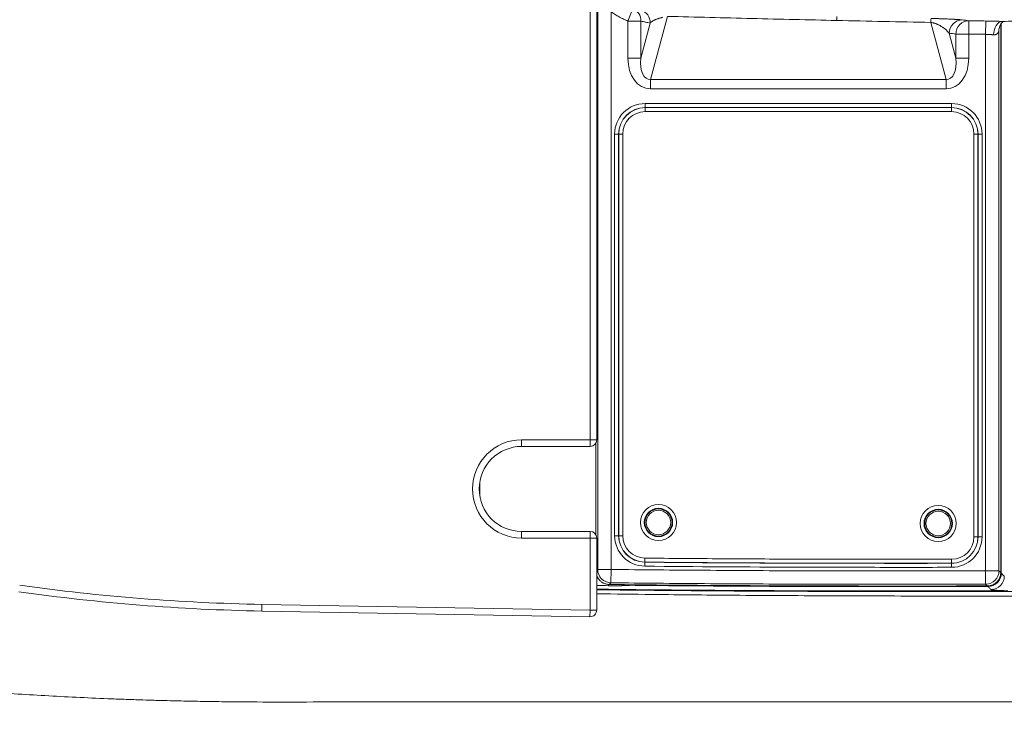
# Model space of a CAD drawing. Header units: millimetres. Extents: x -8 to 594, y 0 to 420.
# Tile 125 of 249: x 171 to 208, y 283 to 309. Entities that reach past the tile are written whole.
import ezdxf

# ---------------------------------------------------------------- set-up
doc = ezdxf.new("R2010")
doc.units = ezdxf.units.MM
doc.layers.add('1', color=7, linetype='Continuous', true_color=0xffffff)

msp = doc.modelspace()

# ---------------------------------------------------------------- linework, layer by layer
at = {"layer": '1', "color": 155, "linetype": 'Continuous', "lineweight": 13}
for p, q in [((192.058, 293.377), (192.058, 310.469)), ((192.343, 288.519), (192.343, 310.543)), ((193.477, 309.066), (193.664, 309.53)), ((192.843, 309.416), (192.843, 288.519)), ((194.956, 309.242), (194.323, 306.878)), ((193.477, 307.68), (193.477, 309.066)), ((193.477, 309.066), (193.96, 309.066)), ((193.96, 309.066), (193.96, 307.68)), ((193.96, 307.68), (194.312, 308.992)), ((205.397, 306.878), (204.824, 309.016)), ((206.252, 309.079), (206.243, 308.579)), ((206.877, 308.568), (206.886, 309.067)), ((207.464, 308.982), (207.464, 288.378)), ((205.511, 308.608), (205.76, 307.68)), ((206.243, 308.579), (205.76, 308.579)), ((205.76, 307.68), (205.76, 308.579)), ((206.243, 308.579), (206.243, 307.68)), ((206.877, 288.465), (206.877, 308.568)), ((207.377, 308.724), (207.377, 288.465)), ((193.96, 307.68), (193.477, 307.68)), ((206.243, 307.68), (205.76, 307.68)), ((194.323, 306.878), (194.323, 306.524)), ((194.323, 306.878), (205.397, 306.878)), ((205.397, 306.524), (205.397, 306.878)), ((205.397, 306.524), (194.323, 306.524)), ((194.12, 305.974), (194.12, 305.824)), ((194.12, 305.974), (205.6, 305.974)), ((194.12, 305.824), (194.12, 305.822)), ((205.6, 305.824), (194.12, 305.824)), ((194.12, 305.822), (194.12, 305.672)), ((194.12, 305.822), (205.6, 305.822)), ((205.6, 305.824), (205.6, 305.974)), ((205.6, 305.824), (205.6, 305.822)), ((205.6, 305.672), (205.6, 305.822)), ((205.6, 305.672), (194.12, 305.672)), ((193.128, 304.832), (192.978, 304.832)), ((192.978, 289.783), (192.978, 304.832)), ((193.128, 304.832), (193.13, 304.832)), ((193.128, 304.832), (193.128, 289.783)), ((193.28, 304.832), (193.13, 304.832)), ((193.13, 289.783), (193.13, 304.832)), ((193.28, 304.832), (193.28, 289.783)), ((206.44, 289.74), (206.44, 304.832)), ((206.59, 304.832), (206.44, 304.832)), ((206.59, 304.832), (206.59, 289.74)), ((206.592, 304.832), (206.59, 304.832)), ((206.592, 289.74), (206.592, 304.832)), ((206.742, 304.832), (206.592, 304.832)), ((206.742, 304.832), (206.742, 289.74)), ((189.494, 293.377), (192.058, 293.377)), ((189.494, 293.127), (189.494, 293.377)), ((192.058, 293.377), (192.058, 293.127)), ((192.058, 293.377), (192.308, 293.377)), ((187.922, 291.796), (187.922, 291.273)), ((189.494, 289.941), (189.494, 289.691)), ((192.058, 289.691), (189.494, 289.691)), ((192.058, 289.941), (192.058, 289.691)), ((192.308, 289.691), (192.058, 289.691)), ((192.058, 286.996), (192.058, 289.691)), ((192.978, 289.783), (193.128, 289.783)), ((193.128, 289.783), (193.13, 289.783)), ((193.28, 289.783), (193.13, 289.783)), ((206.59, 289.74), (206.44, 289.74)), ((206.592, 289.74), (206.59, 289.74)), ((206.742, 289.74), (206.592, 289.74)), ((194.112, 288.942), (194.11, 288.792)), ((205.6, 288.9), (205.601, 288.75)), ((192.843, 288.519), (192.343, 288.519)), ((192.837, 288.02), (192.843, 288.519)), ((194.109, 288.64), (194.11, 288.79)), ((194.11, 288.79), (194.11, 288.792)), ((205.601, 288.748), (205.601, 288.75)), ((205.601, 288.598), (205.601, 288.748)), ((207.377, 288.465), (206.877, 288.465)), ((206.878, 287.965), (206.877, 288.465)), ((207.445, 288.378), (207.464, 288.378)), ((192.752, 287.953), (192.752, 287.91)), ((206.965, 287.878), (206.965, 287.893)), ((179.76, 286.96), (179.764, 287.21)), ((179.764, 287.21), (192.058, 286.996)), ((192.054, 286.746), (192.058, 286.996)), ((192.308, 286.996), (192.058, 286.996))]:
    msp.add_line(p, q, dxfattribs=at)
at = {"layer": '1', "color": 155, "linetype": 'Continuous', "lineweight": 18}
for p, q in [((192.308, 310.469), (192.308, 293.377)), ((207.442, 288.4), (207.442, 308.947)), ((192.058, 293.127), (189.494, 293.127)), ((192.278, 293.259), (192.278, 289.81)), ((189.494, 289.941), (192.058, 289.941)), ((192.308, 289.691), (192.308, 286.996)), ((192.054, 286.746), (179.76, 286.96))]:
    msp.add_line(p, q, dxfattribs=at)
at = {"layer": '1', "color": 155, "linetype": 'Continuous', "lineweight": 13}
for centre, radius in [((194.62, 290.278), 0.679), ((194.62, 290.278), 0.531), ((194.62, 290.278), 0.507), ((194.62, 290.278), 0.458), ((205.1, 290.24), 0.679), ((205.1, 290.24), 0.531), ((205.1, 290.24), 0.507), ((205.1, 290.24), 0.458)]:
    msp.add_circle(centre, radius, dxfattribs=at)
for centre, radius, start, end in [((194.12, 304.832), 1.142, 90, 180), ((194.12, 304.832), 0.99, 90, 180), ((205.6, 304.832), 1.142, 0, 90), ((205.6, 304.832), 0.99, 0, 90), ((194.12, 304.832), 0.841, 90, 180), ((205.6, 304.832), 0.841, 0, 90), ((189.494, 291.534), 1.843, 90, 270), ((194.12, 289.783), 1.142, 180, 269.4254), ((194.12, 289.783), 0.993, 180, 269.4254), ((194.12, 289.783), 0.99, 180, 269.4254), ((194.12, 289.783), 0.841, 180, 269.4254), ((205.6, 289.74), 0.841, 270.058, 360), ((205.6, 289.74), 0.99, 270.058, 360), ((205.6, 289.74), 1.142, 270.058, 360), ((205.6, 289.74), 0.993, 270.058, 0), ((181.05, 360.882), 73.683, 261.91523, 269)]:
    msp.add_arc(centre, radius, start, end, dxfattribs=at)
at = {"layer": '1', "color": 155, "linetype": 'Continuous', "lineweight": 18}
for centre, radius, start, end in [((194.12, 304.832), 0.993, 90, 180), ((205.6, 304.832), 0.993, 0, 90), ((192.058, 293.377), 0.25, 270, 0), ((189.494, 291.534), 1.593, 90, 270), ((192.058, 289.691), 0.25, 0, 90), ((181.05, 360.882), 73.933, 261.91523, 269), ((192.058, 286.996), 0.25, 269, 0)]:
    msp.add_arc(centre, radius, start, end, dxfattribs=at)
at = {"layer": '1', "color": 155, "linetype": 'Continuous', "lineweight": 13}
for centre, major_axis, ratio, start_param, end_param in [((193.477, 309.066), (-0.127, -0.484), 0.963695, 1.81907, 3.011312), ((193.829, 308.992), (0.08, 0.494), 0.965077, 4.867591, 6.158793), ((204.824, 308.662), (-0.01, -0.5), 0.019068, 3.169317, 3.927173), ((205.994, 308.608), (-0.058, -0.497), 0.965478, 3.244036, 4.825537), ((206.243, 308.579), (-0.056, -0.497), 0.965508, 3.239645, 4.821701), ((207.477, 308.552), (0.018, 0.5), 0.599483, 0.032276, 1.592971), ((194.512, 307.939), (0.373, 1.39), 0.694747, 1.938896, 3.325643), ((194.512, 307.939), (0.283, 1.055), 0.457875, 1.938896, 3.325643), ((205.207, 307.939), (0.373, -1.39), 0.694747, 6.099135, 7.485882), ((205.207, 307.939), (0.283, -1.055), 0.457875, 6.099135, 7.485882), ((192.843, 288.519), (0.352, -0.355), 0.998792, 3.931337, 5.489029), ((206.877, 288.465), (0.354, 0.353), 0.99878, 3.930516, 5.498446), ((206.964, 288.378), (0.354, 0.353), 0.99878, 3.930534, 5.498433), ((207.077, 288.265), (0.354, 0.353), 0.99878, 3.930557, 5.498415)]:
    msp.add_ellipse(centre, major_axis=major_axis, ratio=ratio, start_param=start_param, end_param=end_param, dxfattribs=at)
at = {"layer": '1', "color": 155, "linetype": 'Continuous', "lineweight": 18}
msp.add_ellipse((207.876, 308.724), major_axis=(-0.497, 0.058), ratio=0.957719, start_param=0.006438, end_param=0.121602, dxfattribs=at)
at = {"layer": '1', "color": 155, "linetype": 'Continuous', "lineweight": 13}
for points, knots in [([(193.477, 309.066), (193.421, 309.089), (193.311, 309.137), (193.203, 309.192), (193.097, 309.251), (193.045, 309.281), (192.943, 309.346), (192.892, 309.38), (192.843, 309.416)], [0, 0, 0, 0, 0.25, 0.5, 0.5, 0.75, 0.75, 1, 1, 1, 1]), ([(194.783, 309.211), (194.767, 309.206), (194.752, 309.202), (194.722, 309.193), (194.707, 309.189), (194.679, 309.181), (194.666, 309.176), (194.639, 309.168), (194.626, 309.164), (194.607, 309.158), (194.601, 309.156), (194.592, 309.153), (194.589, 309.152), (194.583, 309.15), (194.568, 309.144), (194.554, 309.139), (194.532, 309.131), (194.521, 309.127), (194.501, 309.118), (194.491, 309.114), (194.472, 309.105), (194.463, 309.101), (194.449, 309.094), (194.445, 309.092), (194.436, 309.087), (194.432, 309.085), (194.412, 309.073), (194.396, 309.064), (194.368, 309.044), (194.356, 309.034), (194.332, 309.013), (194.321, 309.003), (194.312, 308.992)], [0, 0, 0, 0, 0.0625, 0.0625, 0.125, 0.125, 0.1875, 0.1875, 0.25, 0.25, 0.28125, 0.28125, 0.296875, 0.296875, 0.3125, 0.375, 0.375, 0.4375, 0.4375, 0.5, 0.5, 0.5625, 0.5625, 0.59375, 0.59375, 0.625, 0.625, 0.75, 0.75, 0.875, 0.875, 1, 1, 1, 1]), ([(201.294, 309.088), (200.237, 309.111), (199.181, 309.136), (197.069, 309.187), (196.013, 309.214), (194.956, 309.242)], [0, 0, 0, 0, 0.5, 0.5, 1, 1, 1, 1]), ([(194.312, 308.992), (194.253, 309.001), (194.194, 309.012), (194.077, 309.037), (194.019, 309.051), (193.96, 309.066)], [0, 0, 0, 0, 0.5, 0.5, 1, 1, 1, 1]), ([(205.511, 308.608), (205.504, 308.617), (205.49, 308.636), (205.467, 308.663), (205.45, 308.681), (205.432, 308.7), (205.423, 308.709), (205.403, 308.727), (205.393, 308.736), (205.373, 308.755), (205.362, 308.764), (205.339, 308.782), (205.327, 308.791), (205.312, 308.802), (205.309, 308.805), (205.303, 308.809), (205.293, 308.816), (205.284, 308.823), (205.264, 308.836), (205.25, 308.845), (205.222, 308.863), (205.207, 308.872), (205.177, 308.889), (205.161, 308.898), (205.14, 308.909), (205.136, 308.911), (205.127, 308.915), (205.123, 308.917), (205.11, 308.924), (205.101, 308.928), (205.083, 308.936), (205.073, 308.94), (205.054, 308.948), (205.045, 308.952), (205.025, 308.96), (205.015, 308.964), (204.994, 308.972), (204.983, 308.976), (204.969, 308.98), (204.966, 308.981), (204.961, 308.983), (204.958, 308.984), (204.949, 308.986), (204.943, 308.988), (204.926, 308.993), (204.914, 308.997), (204.889, 309.003), (204.877, 309.006), (204.861, 309.009), (204.857, 309.01), (204.851, 309.011), (204.848, 309.012), (204.838, 309.014), (204.831, 309.015), (204.824, 309.016)], [0, 0, 0, 0, 0.0625, 0.125, 0.1875, 0.1875, 0.25, 0.25, 0.3125, 0.3125, 0.375, 0.375, 0.4375, 0.4375, 0.453125, 0.453125, 0.46875, 0.5, 0.5, 0.5625, 0.5625, 0.625, 0.625, 0.6875, 0.6875, 0.703125, 0.703125, 0.71875, 0.71875, 0.75, 0.75, 0.78125, 0.78125, 0.8125, 0.8125, 0.84375, 0.84375, 0.875, 0.875, 0.882813, 0.882813, 0.890625, 0.890625, 0.90625, 0.90625, 0.9375, 0.9375, 0.96875, 0.96875, 0.976563, 0.976563, 0.984375, 0.984375, 1, 1, 1, 1]), ([(206.886, 309.067), (206.913, 309.067), (206.94, 309.066), (206.993, 309.065), (207.046, 309.064), (207.099, 309.063), (207.138, 309.062), (207.151, 309.062), (207.17, 309.061), (207.177, 309.061), (207.186, 309.061), (207.19, 309.061), (207.196, 309.061), (207.225, 309.06), (207.253, 309.059), (207.302, 309.058), (207.35, 309.056), (207.397, 309.055), (207.442, 309.053), (207.464, 309.052), (207.486, 309.051)], [0, 0, 0, 0, 0.125, 0.125, 0.25, 0.375, 0.375, 0.4375, 0.4375, 0.46875, 0.46875, 0.484375, 0.484375, 0.5, 0.625, 0.625, 0.75, 0.875, 0.875, 1, 1, 1, 1]), ([(207.177, 308.552), (207.166, 308.553), (207.155, 308.553), (207.132, 308.555), (207.109, 308.556), (207.085, 308.558), (207.061, 308.559), (207.048, 308.56), (207.032, 308.561), (207.029, 308.561), (207.022, 308.561), (207.013, 308.562), (207.003, 308.562), (206.984, 308.563), (206.957, 308.564), (206.931, 308.566), (206.904, 308.567), (206.891, 308.567), (206.877, 308.568)], [0, 0, 0, 0, 0.125, 0.125, 0.25, 0.375, 0.375, 0.5, 0.5, 0.53125, 0.53125, 0.5625, 0.625, 0.625, 0.75, 0.875, 0.875, 1, 1, 1, 1]), ([(207.377, 308.724), (207.376, 308.714), (207.375, 308.703), (207.37, 308.682), (207.367, 308.672), (207.36, 308.657), (207.358, 308.651), (207.353, 308.641), (207.35, 308.637), (207.346, 308.629), (207.344, 308.627), (207.341, 308.622), (207.339, 308.62), (207.334, 308.613), (207.33, 308.609), (207.322, 308.6), (207.317, 308.596), (207.308, 308.588), (207.303, 308.584), (207.296, 308.579), (207.293, 308.577), (207.288, 308.574), (207.285, 308.573), (207.276, 308.568), (207.27, 308.565), (207.261, 308.562), (207.258, 308.561), (207.253, 308.559), (207.251, 308.559), (207.248, 308.558), (207.239, 308.556), (207.23, 308.554), (207.209, 308.551), (207.193, 308.551), (207.177, 308.552)], [0, 0, 0, 0, 0.125, 0.125, 0.25, 0.25, 0.3125, 0.3125, 0.375, 0.375, 0.40625, 0.40625, 0.4375, 0.4375, 0.5, 0.5, 0.5625, 0.5625, 0.625, 0.625, 0.65625, 0.65625, 0.6875, 0.6875, 0.75, 0.75, 0.78125, 0.78125, 0.796875, 0.796875, 0.8125, 0.875, 0.875, 1, 1, 1, 1]), ([(194.112, 288.942), (195.069, 288.932), (196.027, 288.925), (197.941, 288.913), (198.899, 288.908), (201.771, 288.899), (203.686, 288.898), (205.6, 288.9)], [0, 0, 0, 0, 0.25, 0.25, 0.5, 0.5, 1, 1, 1, 1]), ([(192.843, 288.519), (193.428, 288.513), (194.012, 288.506), (195.182, 288.495), (195.767, 288.491), (197.521, 288.478), (198.69, 288.472), (200.445, 288.466), (201.029, 288.465), (202.199, 288.463), (202.784, 288.463), (204.538, 288.462), (205.708, 288.463), (206.877, 288.465)], [0, 0, 0, 0, 0.125, 0.125, 0.25, 0.25, 0.5, 0.5, 0.625, 0.625, 0.75, 0.75, 1, 1, 1, 1]), ([(205.601, 288.598), (204.643, 288.597), (203.685, 288.597), (201.77, 288.598), (200.812, 288.6), (197.939, 288.61), (196.024, 288.621), (194.109, 288.64)], [0, 0, 0, 0, 0.25, 0.25, 0.5, 0.5, 1, 1, 1, 1]), ([(205.601, 288.75), (203.686, 288.748), (201.77, 288.749), (198.898, 288.758), (197.94, 288.763), (196.025, 288.775), (195.068, 288.783), (194.11, 288.792)], [0, 0, 0, 0, 0.5, 0.5, 0.75, 0.75, 1, 1, 1, 1]), ([(194.11, 288.79), (196.025, 288.771), (197.94, 288.759), (200.813, 288.75), (201.77, 288.748), (203.686, 288.747), (204.643, 288.747), (205.601, 288.748)], [0, 0, 0, 0, 0.5, 0.5, 0.75, 0.75, 1, 1, 1, 1]), ([(207.377, 288.465), (207.395, 288.447), (207.412, 288.429), (207.434, 288.407), (207.438, 288.404), (207.442, 288.4)], [0, 0, 0, 0, 0.821932, 0.821932, 1, 1, 1, 1]), ([(207.464, 288.378), (207.465, 288.377), (207.466, 288.376), (207.503, 288.338), (207.54, 288.301), (207.577, 288.265)], [0, 0, 0, 0, 0.023723, 0.023723, 1, 1, 1, 1]), ([(192.307, 287.78), (192.696, 287.775), (193.085, 287.77), (193.869, 287.761), (194.265, 287.757), (195.055, 287.75), (195.451, 287.746), (196.637, 287.737), (197.428, 287.732), (199.009, 287.723), (199.8, 287.72), (200.986, 287.717), (201.382, 287.716), (202.173, 287.715), (202.568, 287.714), (203.754, 287.714), (204.545, 287.714), (205.732, 287.715), (206.127, 287.715), (206.918, 287.716), (207.313, 287.717), (207.709, 287.718)], [0, 0, 0, 0, 0.07575, 0.07575, 0.152771, 0.152771, 0.229792, 0.229792, 0.383833, 0.383833, 0.537875, 0.537875, 0.614896, 0.614896, 0.691917, 0.691917, 0.845958, 0.845958, 0.922979, 0.922979, 1, 1, 1, 1]), ([(208.056, 287.697), (207.749, 287.696), (207.441, 287.696), (206.827, 287.695), (206.519, 287.694), (205.598, 287.693), (204.983, 287.693), (203.754, 287.692), (203.14, 287.693), (201.91, 287.694), (201.296, 287.695), (200.067, 287.698), (199.452, 287.7), (198.224, 287.706), (197.609, 287.709), (196.38, 287.717), (195.766, 287.722), (194.537, 287.733), (193.922, 287.739), (192.974, 287.75), (192.641, 287.754), (192.307, 287.759)], [0, 0, 0, 0, 0.058527, 0.058527, 0.117055, 0.117055, 0.23411, 0.23411, 0.351165, 0.351165, 0.46822, 0.46822, 0.585274, 0.585274, 0.702329, 0.702329, 0.819384, 0.819384, 0.936439, 0.936439, 1, 1, 1, 1]), ([(193.538, 287.924), (193.537, 287.924), (193.536, 287.924), (193.534, 287.923), (193.532, 287.923), (193.528, 287.923), (193.525, 287.922), (193.516, 287.921), (193.509, 287.921), (193.492, 287.919), (193.483, 287.919), (193.464, 287.917), (193.453, 287.917), (193.438, 287.916), (193.435, 287.916), (193.43, 287.916), (193.429, 287.916), (193.426, 287.916), (193.418, 287.915), (193.41, 287.915), (193.389, 287.914), (193.361, 287.913), (193.33, 287.912), (193.297, 287.912), (193.28, 287.911), (193.26, 287.911), (193.258, 287.911), (193.253, 287.911), (193.251, 287.911), (193.244, 287.911), (193.23, 287.91), (193.216, 287.91), (193.188, 287.91), (193.149, 287.909), (193.108, 287.909), (193.066, 287.909), (193.045, 287.909), (193.02, 287.909), (193.017, 287.909), (193.012, 287.909), (193.004, 287.909), (192.984, 287.909), (192.968, 287.909), (192.934, 287.909), (192.89, 287.909), (192.844, 287.909), (192.798, 287.91), (192.775, 287.91), (192.752, 287.91)], [0, 0, 0, 0, 0.015625, 0.015625, 0.03125, 0.03125, 0.0625, 0.0625, 0.125, 0.125, 0.1875, 0.1875, 0.25, 0.25, 0.265625, 0.265625, 0.273437, 0.273437, 0.28125, 0.3125, 0.3125, 0.375, 0.4375, 0.4375, 0.5, 0.5, 0.507812, 0.507812, 0.515625, 0.515625, 0.53125, 0.5625, 0.5625, 0.625, 0.6875, 0.6875, 0.75, 0.75, 0.757812, 0.757812, 0.765625, 0.78125, 0.8125, 0.8125, 0.875, 0.9375, 0.9375, 1, 1, 1, 1]), ([(206.878, 287.965), (205.708, 287.963), (204.538, 287.962), (202.783, 287.963), (202.197, 287.963), (201.027, 287.965), (200.442, 287.967), (198.687, 287.972), (197.517, 287.978), (195.762, 287.991), (195.177, 287.996), (194.007, 288.007), (193.422, 288.013), (192.837, 288.02)], [0, 0, 0, 0, 0.25, 0.25, 0.375, 0.375, 0.5, 0.5, 0.75, 0.75, 0.875, 0.875, 1, 1, 1, 1]), ([(193.409, 287.947), (193.413, 287.946), (193.417, 287.945), (193.427, 287.942), (193.433, 287.94), (193.447, 287.937), (193.453, 287.935), (193.466, 287.932), (193.473, 287.931), (193.486, 287.929), (193.499, 287.927), (193.512, 287.926), (193.522, 287.925), (193.527, 287.925), (193.533, 287.924), (193.535, 287.924), (193.537, 287.924), (193.537, 287.924), (193.538, 287.924), (193.538, 287.924)], [0, 0, 0, 0, 0.085958, 0.085958, 0.238298, 0.238298, 0.390639, 0.390639, 0.542979, 0.542979, 0.695319, 0.84766, 0.84766, 0.92383, 0.961915, 0.980957, 0.990479, 0.990479, 1, 1, 1, 1]), ([(193.538, 287.924), (193.538, 287.924), (193.538, 287.924), (193.538, 287.924), (193.537, 287.924), (193.536, 287.924), (193.534, 287.925), (193.532, 287.925), (193.529, 287.926), (193.526, 287.927), (193.522, 287.929), (193.519, 287.93), (193.514, 287.932), (193.511, 287.934), (193.507, 287.936), (193.505, 287.938), (193.504, 287.939), (193.5, 287.942), (193.498, 287.943), (193.495, 287.946), (193.495, 287.946), (193.495, 287.946)], [0, 0, 0, 0, 0.010399, 0.010399, 0.020798, 0.041596, 0.083191, 0.166382, 0.166382, 0.332765, 0.332765, 0.499147, 0.499147, 0.66553, 0.748721, 0.748721, 0.831912, 0.831912, 0.998295, 0.998295, 1, 1, 1, 1]), ([(206.965, 287.878), (205.846, 287.876), (204.727, 287.875), (203.049, 287.875), (202.489, 287.875), (201.371, 287.877), (200.811, 287.878), (199.133, 287.883), (198.014, 287.888), (196.335, 287.899), (195.776, 287.903), (194.657, 287.913), (194.098, 287.918), (193.538, 287.924)], [0, 0, 0, 0, 0.25, 0.25, 0.375, 0.375, 0.5, 0.5, 0.75, 0.75, 0.875, 0.875, 1, 1, 1, 1]), ([(207.078, 287.765), (207.066, 287.777), (207.054, 287.788), (207.017, 287.826), (206.991, 287.852), (206.965, 287.878)], [0, 0, 0, 0, 0.310199, 0.310199, 1, 1, 1, 1]), ([(207.709, 287.718), (207.685, 287.718), (207.638, 287.72), (207.594, 287.721), (207.566, 287.722), (207.561, 287.723), (207.55, 287.723), (207.535, 287.724), (207.519, 287.724), (207.489, 287.726), (207.449, 287.727), (207.395, 287.73), (207.344, 287.733), (207.297, 287.736), (207.255, 287.739), (207.229, 287.741), (207.214, 287.742), (207.211, 287.742), (207.205, 287.743), (207.196, 287.744), (207.188, 287.745), (207.172, 287.746), (207.153, 287.748), (207.128, 287.752), (207.109, 287.755), (207.093, 287.758), (207.083, 287.762), (207.079, 287.764), (207.078, 287.765)], [0, 0, 0, 0, 0.0625, 0.125, 0.125, 0.140625, 0.140625, 0.15625, 0.1875, 0.1875, 0.25, 0.3125, 0.375, 0.4375, 0.5, 0.5625, 0.5625, 0.578125, 0.578125, 0.59375, 0.625, 0.625, 0.6875, 0.75, 0.8125, 0.875, 0.9375, 1, 1, 1, 1])]:
    msp.add_open_spline(points, degree=3, knots=knots, dxfattribs=at)
for points in [[(201.304, 309.234), (201.302, 309.231), (201.298, 309.178), (201.294, 309.088)], [(204.824, 309.016), (203.647, 309.038), (202.47, 309.062), (201.294, 309.088)], [(206.003, 309.108), (206.086, 309.098), (206.169, 309.088), (206.252, 309.079)], [(206.252, 309.079), (206.463, 309.075), (206.675, 309.071), (206.886, 309.067)], [(205.76, 308.579), (205.677, 308.589), (205.594, 308.598), (205.511, 308.608)], [(206.877, 308.568), (206.666, 308.571), (206.454, 308.575), (206.243, 308.579)], [(192.308, 288.485), (192.32, 288.496), (192.331, 288.508), (192.343, 288.519)], [(192.752, 287.91), (192.604, 287.912), (192.456, 287.914), (192.308, 287.916)], [(192.837, 288.02), (192.815, 287.998), (192.793, 287.977), (192.772, 287.955)], [(206.943, 287.9), (206.921, 287.922), (206.9, 287.944), (206.878, 287.965)]]:
    msp.add_open_spline(points, degree=3, dxfattribs=at)
at = {"layer": '1', "color": 155, "linetype": 'Continuous', "lineweight": 18}
for points, degree, knots in [([(204.833, 309.162), (204.852, 309.162), (204.871, 309.161), (204.908, 309.161), (204.927, 309.16), (204.964, 309.159), (204.982, 309.159), (205.018, 309.158), (205.036, 309.157), (205.063, 309.157), (205.072, 309.156), (205.085, 309.156), (205.09, 309.156), (205.099, 309.156), (205.103, 309.156), (205.125, 309.155), (205.142, 309.154), (205.176, 309.153), (205.193, 309.153), (205.226, 309.152), (205.243, 309.151), (205.291, 309.15), (205.322, 309.148), (205.36, 309.147), (205.367, 309.147), (205.379, 309.146), (205.382, 309.146), (205.39, 309.146), (205.408, 309.145), (205.426, 309.144), (205.469, 309.142), (205.496, 309.141), (205.548, 309.139), (205.573, 309.138), (205.622, 309.135), (205.645, 309.134), (205.679, 309.132), (205.69, 309.132), (205.706, 309.131), (205.711, 309.13), (205.722, 309.13), (205.727, 309.129), (205.753, 309.128), (205.772, 309.127), (205.809, 309.124), (205.827, 309.123), (205.861, 309.121), (205.877, 309.119), (205.907, 309.117), (205.935, 309.115), (205.96, 309.112), (205.974, 309.111), (205.977, 309.111), (205.982, 309.11), (205.991, 309.109), (205.998, 309.108), (206.003, 309.108)], 3, [0, 0, 0, 0, 0.03125, 0.03125, 0.0625, 0.0625, 0.09375, 0.09375, 0.125, 0.125, 0.140625, 0.140625, 0.148438, 0.148438, 0.15625, 0.15625, 0.1875, 0.1875, 0.21875, 0.21875, 0.25, 0.25, 0.3125, 0.3125, 0.328125, 0.328125, 0.335938, 0.335938, 0.34375, 0.375, 0.375, 0.4375, 0.4375, 0.5, 0.5, 0.5625, 0.5625, 0.59375, 0.59375, 0.609375, 0.609375, 0.625, 0.625, 0.6875, 0.6875, 0.75, 0.75, 0.8125, 0.8125, 0.875, 0.9375, 0.9375, 0.953125, 0.953125, 0.96875, 1, 1, 1, 1]), ([(207.486, 309.051), (207.805, 309.059), (208.125, 309.067), (208.763, 309.084), (209.083, 309.094), (209.722, 309.115), (210.041, 309.126), (210.585, 309.147), (210.809, 309.156), (211.034, 309.165)], 3, [0, 0, 0, 0, 0.270092, 0.270092, 0.540185, 0.540185, 0.810277, 0.810277, 1, 1, 1, 1]), ([(207.382, 308.779), (207.386, 308.819), (207.403, 308.895), (207.46, 308.984), (207.524, 309.04), (207.556, 309.054), (207.56, 309.055), (207.56, 309.055)], 3, [0, 0, 0, 0, 0.217171, 0.452376, 0.688093, 0.929562, 1, 1, 1, 1]), ([(136.01, 290.051), (136.59, 289.877), (137.199, 289.698), (137.994, 289.47), (138.155, 289.424), (138.479, 289.332), (138.644, 289.285), (139.137, 289.147), (139.464, 289.057), (140.114, 288.88), (140.438, 288.792), (141.083, 288.621), (141.404, 288.537), (142.358, 288.29), (142.981, 288.133), (143.897, 287.908), (144.199, 287.835), (144.805, 287.69), (145.107, 287.619), (145.711, 287.478), (146.013, 287.409), (146.466, 287.306), (146.616, 287.272), (146.919, 287.205), (147.072, 287.171), (147.845, 287.001), (148.488, 286.863), (149.322, 286.691), (149.49, 286.657), (149.828, 286.588), (149.998, 286.554), (150.509, 286.452), (150.852, 286.384), (151.372, 286.284), (151.547, 286.251), (151.896, 286.185), (152.071, 286.152), (152.603, 286.054), (152.968, 285.987), (154.094, 285.787), (154.886, 285.652), (156.137, 285.45), (156.565, 285.382), (157.223, 285.282), (157.445, 285.248), (157.894, 285.181), (158.124, 285.148), (158.83, 285.046), (159.323, 284.977), (159.966, 284.891), (160.096, 284.874), (160.294, 284.848), (160.36, 284.839), (160.459, 284.826), (160.492, 284.822), (160.564, 284.813), (160.602, 284.808), (160.965, 284.761), (161.426, 284.703), (162.329, 284.595), (162.665, 284.556), (163.083, 284.509), (163.13, 284.504), (163.225, 284.493), (163.273, 284.488), (163.417, 284.472), (163.511, 284.461), (163.787, 284.431), (163.965, 284.412), (164.817, 284.322), (165.387, 284.267), (165.898, 284.219), (165.953, 284.214), (166.06, 284.204), (166.111, 284.199), (166.266, 284.185), (166.368, 284.176), (166.674, 284.148), (166.876, 284.13), (167.474, 284.079), (167.863, 284.047), (168.433, 284.003), (168.62, 283.988), (168.898, 283.968), (168.99, 283.961), (169.175, 283.947), (169.268, 283.941), (169.732, 283.908), (170.107, 283.883), (171.243, 283.811), (172.015, 283.767), (173.195, 283.71), (173.593, 283.692), (174.095, 283.672), (174.196, 283.668), (174.347, 283.662), (174.397, 283.661), (174.499, 283.657), (174.55, 283.655), (174.801, 283.646), (174.991, 283.639), (175.348, 283.627), (175.516, 283.622), (175.75, 283.615), (175.826, 283.613), (175.971, 283.609), (176.041, 283.607), (176.393, 283.598), (176.671, 283.591), (177.215, 283.58), (177.481, 283.575), (178.018, 283.566), (178.289, 283.563), (179.105, 283.554), (179.656, 283.551), (180.213, 283.551)], 3, [0, 0, 0, 0, 0.0625, 0.0625, 0.078125, 0.078125, 0.09375, 0.09375, 0.125, 0.125, 0.15625, 0.15625, 0.1875, 0.1875, 0.25, 0.25, 0.28125, 0.28125, 0.3125, 0.3125, 0.34375, 0.34375, 0.359375, 0.359375, 0.375, 0.375, 0.4375, 0.4375, 0.453125, 0.453125, 0.46875, 0.46875, 0.5, 0.5, 0.515625, 0.515625, 0.53125, 0.53125, 0.5625, 0.5625, 0.625, 0.625, 0.65625, 0.65625, 0.671875, 0.671875, 0.6875, 0.6875, 0.71875, 0.71875, 0.726562, 0.726562, 0.730469, 0.730469, 0.732422, 0.732422, 0.734375, 0.734375, 0.75, 0.75, 0.757812, 0.757812, 0.758789, 0.758789, 0.759766, 0.759766, 0.761719, 0.761719, 0.765625, 0.765625, 0.78125, 0.78125, 0.783203, 0.783203, 0.785156, 0.785156, 0.789062, 0.789062, 0.796875, 0.796875, 0.8125, 0.8125, 0.820312, 0.820312, 0.824219, 0.824219, 0.828125, 0.828125, 0.84375, 0.84375, 0.875, 0.875, 0.890625, 0.890625, 0.894531, 0.894531, 0.896484, 0.896484, 0.898438, 0.898438, 0.90625, 0.90625, 0.914062, 0.914062, 0.917969, 0.917969, 0.921875, 0.921875, 0.9375, 0.9375, 0.953125, 0.953125, 0.96875, 0.96875, 1, 1, 1, 1]), ([(192.306, 288.291), (192.31, 288.278), (192.315, 288.265), (192.327, 288.238), (192.334, 288.224), (192.349, 288.197), (192.358, 288.184), (192.375, 288.159), (192.384, 288.147), (192.398, 288.13), (192.405, 288.122), (192.414, 288.112), (192.418, 288.108), (192.42, 288.106), (192.421, 288.105), (192.422, 288.104), (192.422, 288.104), (192.422, 288.104), (192.422, 288.103), (192.422, 288.103), (192.433, 288.093), (192.444, 288.083), (192.467, 288.063), (192.479, 288.054), (192.504, 288.036), (192.518, 288.028), (192.545, 288.012), (192.56, 288.005), (192.589, 287.992), (192.604, 287.986), (192.636, 287.975), (192.652, 287.971), (192.685, 287.963), (192.702, 287.961), (192.736, 287.956), (192.754, 287.955), (192.772, 287.955)], 3, [0, 0, 0, 0, 0.063506, 0.063506, 0.141547, 0.141547, 0.219588, 0.219588, 0.297629, 0.297629, 0.33665, 0.35616, 0.365916, 0.370793, 0.373232, 0.374451, 0.375061, 0.375366, 0.375366, 0.375671, 0.375671, 0.453712, 0.453712, 0.531753, 0.531753, 0.609794, 0.609794, 0.687835, 0.687835, 0.765876, 0.765876, 0.843918, 0.843918, 0.921959, 0.921959, 1, 1, 1, 1]), ([(206.943, 287.9), (206.962, 287.9), (206.98, 287.901), (207.015, 287.905), (207.033, 287.908), (207.067, 287.915), (207.083, 287.92), (207.115, 287.931), (207.131, 287.937), (207.161, 287.95), (207.175, 287.957), (207.203, 287.973), (207.216, 287.981), (207.241, 287.999), (207.253, 288.008), (207.27, 288.022), (207.275, 288.027), (207.283, 288.034), (207.287, 288.038), (207.292, 288.042), (207.294, 288.044), (207.295, 288.046), (207.296, 288.046), (207.296, 288.046), (207.296, 288.047), (207.296, 288.047), (207.296, 288.047), (207.307, 288.057), (207.317, 288.068), (207.336, 288.092), (207.345, 288.104), (207.363, 288.13), (207.371, 288.143), (207.387, 288.171), (207.394, 288.186), (207.407, 288.215), (207.413, 288.231), (207.423, 288.263), (207.428, 288.279), (207.435, 288.312), (207.437, 288.33), (207.441, 288.364), (207.442, 288.382), (207.442, 288.4)], 3, [0, 0, 0, 0, 0.0625, 0.0625, 0.125, 0.125, 0.1875, 0.1875, 0.25, 0.25, 0.3125, 0.3125, 0.375, 0.375, 0.4375, 0.4375, 0.46875, 0.46875, 0.484375, 0.492187, 0.496094, 0.498047, 0.499023, 0.499512, 0.499756, 0.499756, 0.5, 0.5, 0.5625, 0.5625, 0.625, 0.625, 0.6875, 0.6875, 0.75, 0.75, 0.8125, 0.8125, 0.875, 0.875, 0.9375, 0.9375, 1, 1, 1, 1]), ([(252.916, 267.123), (252.41, 267.128), (251.799, 267.134), (251.137, 267.142), (250.447, 267.152), (249.737, 267.171), (249.505, 267.174), (249.353, 267.168), (249.114, 267.169), (248.562, 267.194), (247.389, 267.199), (244.546, 267.222), (238.642, 267.241), (231.15, 267.254), (223.349, 267.27), (215.295, 267.292), (208.112, 267.326), (203.245, 267.355), (199.933, 267.378), (196.924, 267.414), (194.553, 267.449), (192.492, 267.49), (190.432, 267.535), (188.05, 267.592), (185.631, 267.659), (183.084, 267.743), (180.669, 267.835), (178.64, 267.92), (176.723, 268.011), (174.808, 268.114), (173.106, 268.217), (171.577, 268.319), (170.269, 268.412), (169.124, 268.502), (168.208, 268.579), (167.236, 268.664), (166.094, 268.768), (164.735, 268.9), (163.215, 269.059), (161.472, 269.254), (159.578, 269.484), (157.687, 269.733), (155.801, 270.003), (153.92, 270.295), (152.076, 270.605), (150.427, 270.903), (148.972, 271.183), (147.707, 271.441), (146.632, 271.67), (145.718, 271.871), (144.806, 272.08), (143.898, 272.295), (142.994, 272.518), (142.092, 272.747), (141.195, 272.983), (140.301, 273.227), (139.41, 273.478), (138.523, 273.737), (137.64, 274.004), (136.76, 274.278), (135.884, 274.561), (135.011, 274.851), (134.142, 275.15), (133.276, 275.456), (132.414, 275.771), (131.555, 276.093), (130.698, 276.422), (129.845, 276.758), (128.986, 277.105), (127.959, 277.528), (126.766, 278.034), (125.563, 278.562), (124.385, 279.096), (123.055, 279.716), (121.732, 280.352), (120.418, 281.002), (118.969, 281.738), (117.352, 282.587), (115.934, 283.354), (114.658, 284.062), (113.388, 284.781), (112.324, 285.396), (111.381, 285.949), (110.364, 286.562), (109.533, 287.071), (109.013, 287.391), (108.609, 287.641), (108.4, 287.771)], 5, [0, 0, 0, 0, 0, 0, 0.016833, 0.020278, 0.021974, 0.022944, 0.023576, 0.024508, 0.025324, 0.029937, 0.041286, 0.062514, 0.118916, 0.221378, 0.278719, 0.300339, 0.32995, 0.357444, 0.383059, 0.388759, 0.400332, 0.408793, 0.425949, 0.451567, 0.468012, 0.480813, 0.49361, 0.506404, 0.519194, 0.531982, 0.544767, 0.550514, 0.557551, 0.563005, 0.570335, 0.575496, 0.58312, 0.595909, 0.608702, 0.621501, 0.63431, 0.647132, 0.659969, 0.672797, 0.685595, 0.6974, 0.703776, 0.710146, 0.716511, 0.722871, 0.729226, 0.735577, 0.741925, 0.748269, 0.754612, 0.760953, 0.767293, 0.773632, 0.779973, 0.786315, 0.792659, 0.799006, 0.805356, 0.811711, 0.81807, 0.824435, 0.830805, 0.837181, 0.843564, 0.850277, 0.863079, 0.875913, 0.883045, 0.888758, 0.901592, 0.914418, 0.927239, 0.940058, 0.952876, 0.958227, 0.965696, 0.978519, 0.983285, 0.991347, 1, 1, 1, 1, 1, 1]), ([(252.917, 267.25), (252.412, 267.256), (251.801, 267.263), (251.14, 267.271), (250.45, 267.281), (249.74, 267.3), (249.504, 267.304), (249.351, 267.298), (249.118, 267.299), (248.566, 267.323), (247.391, 267.329), (244.547, 267.354), (238.643, 267.375), (231.151, 267.392), (223.35, 267.411), (215.297, 267.438), (208.115, 267.475), (203.248, 267.506), (199.938, 267.531), (196.931, 267.568), (194.561, 267.604), (192.502, 267.647), (190.443, 267.692), (188.063, 267.751), (185.647, 267.819), (183.103, 267.904), (180.691, 267.997), (178.666, 268.083), (176.752, 268.175), (174.841, 268.278), (173.143, 268.381), (171.619, 268.483), (170.314, 268.578), (169.172, 268.668), (168.259, 268.744), (167.29, 268.83), (166.152, 268.935), (164.797, 269.067), (163.283, 269.225), (161.546, 269.421), (159.659, 269.651), (157.777, 269.9), (155.899, 270.169), (154.027, 270.461), (152.192, 270.77), (150.552, 271.067), (149.105, 271.347), (147.847, 271.604), (146.778, 271.832), (145.869, 272.033), (144.963, 272.241), (144.061, 272.455), (143.162, 272.676), (142.266, 272.905), (141.374, 273.14), (140.486, 273.383), (139.601, 273.633), (138.72, 273.891), (137.843, 274.156), (136.969, 274.429), (136.099, 274.71), (135.232, 274.999), (134.369, 275.296), (133.509, 275.601), (132.652, 275.914), (131.798, 276.234), (130.947, 276.562), (130.098, 276.897), (129.244, 277.242), (128.222, 277.664), (127.036, 278.168), (125.839, 278.693), (124.667, 279.225), (123.342, 279.844), (122.025, 280.478), (120.717, 281.126), (119.273, 281.86), (117.661, 282.707), (116.248, 283.473), (114.976, 284.179), (113.71, 284.897), (112.648, 285.511), (111.708, 286.063), (110.694, 286.675), (109.864, 287.184), (109.346, 287.504), (108.943, 287.754), (108.734, 287.883)], 5, [0, 0, 0, 0, 0, 0, 0.016833, 0.020278, 0.021974, 0.022944, 0.023576, 0.024508, 0.025324, 0.029937, 0.041286, 0.062514, 0.118916, 0.221378, 0.278719, 0.300339, 0.32995, 0.357444, 0.383059, 0.388759, 0.400332, 0.408793, 0.425949, 0.451567, 0.468012, 0.480813, 0.49361, 0.506404, 0.519194, 0.531982, 0.544767, 0.550514, 0.557551, 0.563005, 0.570335, 0.575496, 0.58312, 0.595909, 0.608702, 0.621501, 0.63431, 0.647132, 0.659969, 0.672797, 0.685595, 0.6974, 0.703776, 0.710146, 0.716511, 0.722871, 0.729226, 0.735577, 0.741925, 0.748269, 0.754612, 0.760953, 0.767293, 0.773632, 0.779973, 0.786315, 0.792659, 0.799006, 0.805356, 0.811711, 0.81807, 0.824435, 0.830805, 0.837181, 0.843564, 0.850277, 0.863079, 0.875913, 0.883045, 0.888758, 0.901592, 0.914418, 0.927239, 0.940058, 0.952876, 0.958227, 0.965696, 0.978519, 0.983285, 0.991347, 1, 1, 1, 1, 1, 1]), ([(252.919, 267.397), (252.413, 267.403), (251.802, 267.409), (251.141, 267.417), (250.453, 267.428), (249.743, 267.447), (249.502, 267.45), (249.349, 267.444), (249.121, 267.445), (248.569, 267.47), (247.391, 267.476), (244.548, 267.501), (238.643, 267.522), (231.151, 267.538), (223.35, 267.557), (215.297, 267.583), (208.115, 267.62), (203.249, 267.652), (199.939, 267.676), (196.933, 267.714), (194.563, 267.75), (192.505, 267.792), (190.446, 267.837), (188.066, 267.896), (185.651, 267.964), (183.107, 268.049), (180.696, 268.142), (178.671, 268.228), (176.758, 268.319), (174.848, 268.423), (173.151, 268.526), (171.627, 268.628), (170.323, 268.722), (169.182, 268.812), (168.269, 268.889), (167.301, 268.974), (166.163, 269.079), (164.809, 269.211), (163.296, 269.369), (161.56, 269.564), (159.674, 269.794), (157.792, 270.043), (155.916, 270.312), (154.046, 270.604), (152.212, 270.912), (150.573, 271.21), (149.127, 271.489), (147.871, 271.745), (146.802, 271.973), (145.894, 272.174), (144.989, 272.382), (144.087, 272.596), (143.189, 272.817), (142.294, 273.045), (141.403, 273.28), (140.516, 273.523), (139.632, 273.773), (138.752, 274.03), (137.875, 274.295), (137.003, 274.568), (136.133, 274.849), (135.267, 275.137), (134.405, 275.434), (133.546, 275.739), (132.69, 276.051), (131.837, 276.371), (130.986, 276.698), (130.139, 277.033), (129.285, 277.378), (128.264, 277.799), (127.079, 278.303), (125.883, 278.828), (124.713, 279.359), (123.388, 279.977), (122.072, 280.61), (120.765, 281.258), (119.323, 281.992), (117.712, 282.838), (116.3, 283.603), (115.028, 284.309), (113.763, 285.026), (112.702, 285.64), (111.762, 286.191), (110.749, 286.803), (109.92, 287.312), (109.402, 287.631), (108.999, 287.881), (108.79, 288.01)], 5, [0, 0, 0, 0, 0, 0, 0.016833, 0.020278, 0.021974, 0.022944, 0.023576, 0.024508, 0.025324, 0.029937, 0.041286, 0.062514, 0.118916, 0.221378, 0.278719, 0.300339, 0.32995, 0.357444, 0.383059, 0.388759, 0.400332, 0.408793, 0.425949, 0.451567, 0.468012, 0.480813, 0.49361, 0.506404, 0.519194, 0.531982, 0.544767, 0.550514, 0.557551, 0.563005, 0.570335, 0.575496, 0.58312, 0.595909, 0.608702, 0.621501, 0.63431, 0.647132, 0.659969, 0.672797, 0.685595, 0.6974, 0.703776, 0.710146, 0.716511, 0.722871, 0.729226, 0.735577, 0.741925, 0.748269, 0.754612, 0.760953, 0.767293, 0.773632, 0.779973, 0.786315, 0.792659, 0.799006, 0.805356, 0.811711, 0.81807, 0.824435, 0.830805, 0.837181, 0.843564, 0.850277, 0.863079, 0.875913, 0.883045, 0.888758, 0.901592, 0.914418, 0.927239, 0.940058, 0.952876, 0.958227, 0.965696, 0.978519, 0.983285, 0.991347, 1, 1, 1, 1, 1, 1]), ([(192.772, 287.955), (192.801, 287.955), (192.859, 287.954), (192.946, 287.953), (193.033, 287.952), (193.121, 287.951), (193.209, 287.95), (193.297, 287.949), (193.385, 287.948), (193.473, 287.947), (193.562, 287.946), (193.651, 287.945), (193.74, 287.944), (193.829, 287.943), (193.918, 287.942), (194.008, 287.941), (194.098, 287.941), (194.188, 287.94), (194.278, 287.939), (194.368, 287.938), (194.459, 287.937), (194.55, 287.936), (194.641, 287.935), (194.732, 287.934), (194.823, 287.934), (194.915, 287.933), (195.007, 287.932), (195.099, 287.931), (195.191, 287.93), (195.284, 287.93), (195.376, 287.929), (195.469, 287.928), (195.562, 287.927), (195.655, 287.926), (195.749, 287.926), (195.843, 287.925), (195.936, 287.924), (196.031, 287.924), (196.125, 287.923), (196.219, 287.922), (196.314, 287.921), (196.409, 287.921), (196.504, 287.92), (196.599, 287.919), (196.695, 287.919), (196.79, 287.918), (196.886, 287.918), (196.982, 287.917), (197.079, 287.916), (197.175, 287.916), (197.272, 287.915), (197.369, 287.915), (197.466, 287.914), (197.563, 287.913), (197.661, 287.913), (197.758, 287.912), (197.856, 287.912), (197.954, 287.911), (198.053, 287.911), (198.151, 287.91), (198.25, 287.91), (198.349, 287.909), (198.448, 287.909), (198.547, 287.908), (198.647, 287.908), (198.747, 287.907), (198.847, 287.907), (198.947, 287.907), (199.047, 287.906), (199.148, 287.906), (199.248, 287.905), (199.349, 287.905), (199.451, 287.905), (199.552, 287.904), (199.654, 287.904), (199.755, 287.904), (199.909, 287.903), (200.115, 287.902), (200.376, 287.902), (200.641, 287.901), (200.912, 287.9), (201.187, 287.9), (201.466, 287.899), (201.751, 287.899), (202.04, 287.898), (202.334, 287.898), (202.632, 287.898), (202.936, 287.897), (203.244, 287.897), (203.557, 287.897), (203.874, 287.897), (204.196, 287.897), (204.523, 287.897), (204.855, 287.897), (205.191, 287.898), (205.533, 287.898), (205.879, 287.898), (206.229, 287.899), (206.585, 287.899), (206.823, 287.9), (206.943, 287.9)], 3, [0, 0, 0, 0, 0.006139, 0.012292, 0.018459, 0.02464, 0.030836, 0.037046, 0.04327, 0.049508, 0.055761, 0.062027, 0.068308, 0.074604, 0.080913, 0.087237, 0.093575, 0.099927, 0.106294, 0.112675, 0.11907, 0.125479, 0.131903, 0.13834, 0.144792, 0.151259, 0.157739, 0.164234, 0.170743, 0.177267, 0.183805, 0.190357, 0.196923, 0.203503, 0.210098, 0.216707, 0.223331, 0.229969, 0.236621, 0.243287, 0.249967, 0.256662, 0.263372, 0.270095, 0.276833, 0.283585, 0.290351, 0.297132, 0.303927, 0.310736, 0.31756, 0.324398, 0.33125, 0.338117, 0.344997, 0.351893, 0.358802, 0.365726, 0.372664, 0.379616, 0.386583, 0.393564, 0.40056, 0.407569, 0.414594, 0.421632, 0.428685, 0.435752, 0.442833, 0.449929, 0.457039, 0.464163, 0.471302, 0.478455, 0.485622, 0.492804, 0.5, 0.518072, 0.536477, 0.555216, 0.574287, 0.593691, 0.613429, 0.6335, 0.653904, 0.674641, 0.695712, 0.717116, 0.738854, 0.760926, 0.783331, 0.80607, 0.829142, 0.852549, 0.876289, 0.900363, 0.924771, 0.949513, 0.97459, 1, 1, 1, 1]), ([(227.529, 287.563), (227.421, 287.563), (226.116, 287.559), (223.591, 287.552), (219.959, 287.542), (216.351, 287.534), (212.607, 287.527), (208.786, 287.521), (204.91, 287.52), (201.227, 287.528), (197.736, 287.547), (194.785, 287.574), (192.998, 287.597), (192.31, 287.607)], 3, [0, 0, 0, 0, 0.009222, 0.111139, 0.215055, 0.31852, 0.418426, 0.533904, 0.643944, 0.748534, 0.84763, 0.941357, 1, 1, 1, 1]), ([(180.213, 283.551), (180.859, 283.551), (181.517, 283.552), (182.519, 283.552), (182.855, 283.552), (183.364, 283.552), (183.535, 283.552), (183.875, 283.552), (184.045, 283.552), (184.891, 283.552), (185.562, 283.552), (186.395, 283.552), (186.56, 283.552), (186.894, 283.553), (187.063, 283.553), (187.575, 283.553), (187.925, 283.553), (188.641, 283.553), (189.007, 283.553), (189.568, 283.553), (189.757, 283.553), (190.138, 283.553), (190.329, 283.553), (191.286, 283.553), (192.06, 283.553), (193.039, 283.553), (193.235, 283.553), (193.625, 283.553), (193.819, 283.553), (194.399, 283.553), (194.782, 283.553), (195.924, 283.553), (196.673, 283.553), (197.502, 283.553), (197.594, 283.553), (197.731, 283.553), (197.777, 283.553), (197.869, 283.553), (197.918, 283.553), (198.075, 283.553), (198.194, 283.553), (198.393, 283.553), (198.462, 283.553), (198.572, 283.553), (198.61, 283.553), (198.685, 283.553), (198.721, 283.553), (199.038, 283.553), (199.246, 283.553), (199.414, 283.553), (199.442, 283.553), (199.5, 283.553), (199.529, 283.553), (199.617, 283.553), (199.675, 283.553), (199.967, 283.553), (200.2, 283.553), (200.55, 283.553), (200.667, 283.553), (200.842, 283.553), (200.9, 283.553), (200.988, 283.554), (201.017, 283.554), (201.076, 283.554), (201.107, 283.554), (201.399, 283.554), (201.744, 283.554), (202.283, 283.554), (202.396, 283.554), (202.573, 283.554), (202.634, 283.554), (202.756, 283.554), (202.817, 283.554), (203.121, 283.554), (203.364, 283.554), (204.09, 283.554), (204.572, 283.554), (205.531, 283.554), (206.007, 283.554), (208.395, 283.554), (210.323, 283.554), (212.514, 283.554), (212.757, 283.554), (213.244, 283.554), (213.488, 283.554), (214.216, 283.554), (214.694, 283.554), (215.223, 283.554), (215.281, 283.554), (215.399, 283.554), (215.457, 283.554), (215.634, 283.554), (215.757, 283.554), (216.137, 283.554), (216.406, 283.554), (217.264, 283.554), (217.901, 283.554), (219.306, 283.554), (220.082, 283.554), (221.784, 283.554), (222.71, 283.553), (223.961, 283.553), (224.215, 283.553), (224.605, 283.553), (224.735, 283.553), (225, 283.553), (225.133, 283.553), (225.789, 283.553), (226.279, 283.553), (227.652, 283.553), (228.435, 283.553), (230.384, 283.553), (231.153, 283.553), (231.421, 283.553), (231.442, 283.553), (231.462, 283.553), (231.466, 283.553), (231.472, 283.553), (231.475, 283.553), (231.491, 283.553), (231.503, 283.553), (231.541, 283.553), (231.566, 283.553), (231.789, 283.553), (231.987, 283.553), (232.363, 283.553), (232.542, 283.553), (232.72, 283.553)], 3, [0, 0, 0, 0, 0.036096, 0.036096, 0.054144, 0.054144, 0.063168, 0.063168, 0.072192, 0.072192, 0.108288, 0.108288, 0.117312, 0.117312, 0.126336, 0.126336, 0.144383, 0.144383, 0.162431, 0.162431, 0.171455, 0.171455, 0.180479, 0.180479, 0.216575, 0.216575, 0.225599, 0.225599, 0.234623, 0.234623, 0.252671, 0.252671, 0.288767, 0.288767, 0.293279, 0.293279, 0.295535, 0.295535, 0.297791, 0.297791, 0.302303, 0.302303, 0.304559, 0.304559, 0.305687, 0.305687, 0.306815, 0.306815, 0.315839, 0.315839, 0.318095, 0.318095, 0.320351, 0.320351, 0.324863, 0.324863, 0.342911, 0.342911, 0.351935, 0.351935, 0.356447, 0.356447, 0.358703, 0.358703, 0.360959, 0.360959, 0.379007, 0.379007, 0.383519, 0.383519, 0.385775, 0.385775, 0.388031, 0.388031, 0.397055, 0.397055, 0.415103, 0.415103, 0.43315, 0.43315, 0.505342, 0.505342, 0.514366, 0.514366, 0.52339, 0.52339, 0.541438, 0.541438, 0.543694, 0.543694, 0.54595, 0.54595, 0.550462, 0.550462, 0.559486, 0.559486, 0.577534, 0.577534, 0.595582, 0.595582, 0.61363, 0.61363, 0.618142, 0.618142, 0.620398, 0.620398, 0.622654, 0.622654, 0.631678, 0.631678, 0.649726, 0.649726, 0.685822, 0.685822, 0.690334, 0.690334, 0.69259, 0.69259, 0.694846, 0.694846, 0.703869, 0.703869, 0.721917, 0.721917, 0.866301, 0.866301, 1, 1, 1, 1])]:
    msp.add_open_spline(points, degree=degree, knots=knots, dxfattribs=at)

doc.saveas('drawing.dxf')
